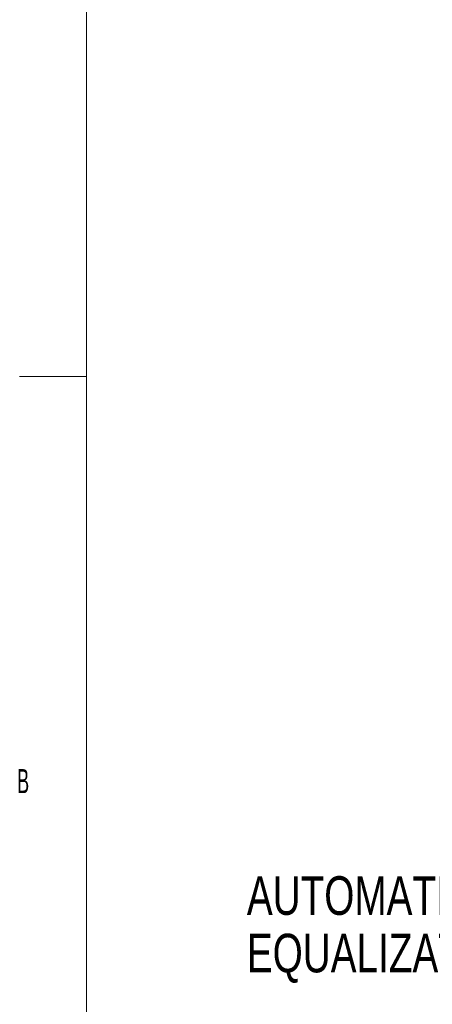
# Model space of a CAD drawing. Header units: millimetres. Extents: x 12 to 859, y 4 to 555.
# Tile 3 of 70: x 13 to 81, y 180 to 342. Entities that reach past the tile are written whole.
import ezdxf

# ---------------------------------------------------------------- set-up
doc = ezdxf.new("R2010")
doc.units = ezdxf.units.MM
doc.linetypes.add('CENTER', pattern=[10.16, 6.35, -1.27, 1.27, -1.27])
doc.layers.add('DEFAULT_1', color=7, linetype='CENTER')
doc.styles.add('SLDTEXTSTYLE2', font='TXT', dxfattribs={"width": 0.75})
doc.styles.add('SLDTEXTSTYLE3', font='TXT', dxfattribs={"width": 0.56})

# ---------------------------------------------------------------- blocks, each defined once
blk = doc.blocks.new('SW_NOTE_0_2')
at = {"layer": 'DEFAULT_1', "color": 0, "char_height": 6.35, "attachment_point": 1, "style": 'SLDTEXTSTYLE2'}
for s, insert in [('AUTOMATIC PRESSURE', (-90.31, 2.52)), ('EQUALIZATION VALVE', (-90.31, -6.94))]:
    blk.add_mtext(s, dxfattribs=dict(at, insert=insert))

msp = doc.modelspace()

# ---------------------------------------------------------------- linework, layer by layer
at = {"color": 7, "linetype": 'Continuous', "lineweight": 18}
for p, q in [((24.14, 545.76), (24.14, 17.38)), ((24.14, 283.49), (13.15, 283.49))]:
    msp.add_line(p, q, dxfattribs=at)

# ---------------------------------------------------------------- block references
at = {"layer": 'DEFAULT_1'}
msp.add_blockref('SW_NOTE_0_2', (140.85, 198.75), dxfattribs=at)

# ---------------------------------------------------------------- texts
at = {"color": 7, "linetype": 'Continuous', "lineweight": 0, "insert": (12.73, 218.91), "char_height": 3.97, "attachment_point": 1, "style": 'SLDTEXTSTYLE3'}
msp.add_mtext('B', dxfattribs=at)

doc.saveas('drawing.dxf')
